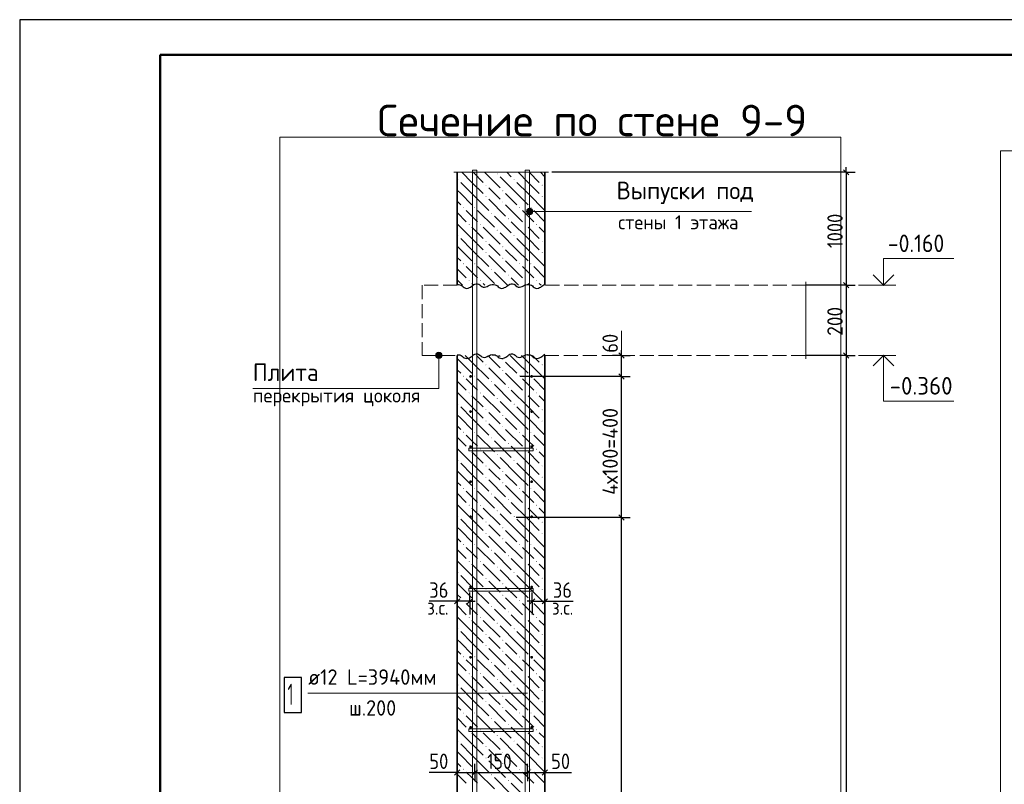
# Model space of a CAD drawing. Header units: millimetres. Extents: x 0 to 50400, y 0 to 35640.
# Tile 7 of 20: x 0 to 16833, y 22569 to 35640. Entities that reach past the tile are written whole.
import ezdxf

# ---------------------------------------------------------------- set-up
doc = ezdxf.new("R2010")
doc.units = ezdxf.units.MM
doc.linetypes.add('______2', pattern=[324, 240, -84])
for name, color, linetype, lineweight in [('Standard', 7, 'Continuous', 25), ('ЖБ Перекрытие верхний уровень', 7, 'Continuous', 35), ('ЖБ Стена верхний уровень', 7, 'Continuous', 35), ('Заголовок чертежа', 7, 'Continuous', 25), ('Позиционная метка диаметр_ шаг', 7, 'Continuous', 13), ('Позиционная метка линия выноска', 7, 'Continuous', 13), ('Примечания', 7, 'Continuous', 13)]:
    doc.layers.add(name, color=color, linetype=linetype, lineweight=lineweight)
doc.layers.add('Размерная выноска', color=7, linetype='Continuous')
for name, color, linetype, true_color in [('Стена фоновая арматура У1', 7, '______2', 0xa0a0a0), ('Стена фоновая арматура Х1', 7, '______2', 0xa0a0a0), ('Стена фоновая затяжка С-обр.', 7, '______2', 0xa0a0a0)]:
    doc.layers.add(name, color=color, linetype=linetype, true_color=true_color)
doc.styles.add('ISOCPEUR', font='txt')

msp = doc.modelspace()

# ---------------------------------------------------------------- hatches: boundary and pattern name
at = {"layer": 'ЖБ Стена верхний уровень', "linetype": 'Continuous', "lineweight": 18, "transparency": 33554687}
for points in [[(8156, 33003), (8164, 33011), (8172, 33003), (8164, 32995)], [(7484, 32907), (7492, 32915), (7500, 32907), (7492, 32899)], [(8444, 32907), (8452, 32915), (8460, 32907), (8452, 32899)], [(7964, 32811), (7972, 32819), (7980, 32811), (7972, 32803)], [(8252, 32715), (8260, 32723), (8268, 32715), (8260, 32707)], [(8924, 32811), (8932, 32819), (8940, 32811), (8932, 32803)], [(7964, 32619), (7972, 32627), (7980, 32619), (7972, 32611)], [(8252, 32523), (8260, 32531), (8268, 32523), (8260, 32515)], [(8924, 32619), (8932, 32627), (8940, 32619), (8932, 32611)], [(7580, 32427), (7588, 32435), (7596, 32427), (7588, 32419)], [(7772, 32427), (7780, 32435), (7788, 32427), (7780, 32419)], [(8060, 32331), (8068, 32339), (8076, 32331), (8068, 32323)], [(8540, 32427), (8548, 32435), (8556, 32427), (8548, 32419)], [(8732, 32427), (8740, 32435), (8748, 32427), (8740, 32419)], [(8348, 32235), (8356, 32243), (8364, 32235), (8356, 32227)], [(7676, 32139), (7684, 32147), (7692, 32139), (7684, 32131)], [(7868, 32139), (7876, 32147), (7884, 32139), (7876, 32131)], [(8156, 32043), (8164, 32051), (8172, 32043), (8164, 32035)], [(8636, 32139), (8644, 32147), (8652, 32139), (8644, 32131)], [(8828, 32139), (8836, 32147), (8844, 32139), (8836, 32131)], [(7484, 31947), (7492, 31955), (7500, 31947), (7492, 31939)], [(7964, 31851), (7972, 31859), (7980, 31851), (7972, 31843)], [(8444, 31947), (8452, 31955), (8460, 31947), (8452, 31939)], [(8924, 31851), (8932, 31859), (8940, 31851), (8932, 31843)], [(7964, 31659), (7972, 31667), (7980, 31659), (7972, 31651)], [(8252, 31755), (8260, 31763), (8268, 31755), (8260, 31747)], [(8924, 31659), (8932, 31667), (8940, 31659), (8932, 31651)], [(8252, 31563), (8260, 31571), (8268, 31563), (8260, 31555)], [(7580, 31467), (7588, 31475), (7596, 31467), (7588, 31459)], [(7772, 31467), (7780, 31475), (7788, 31467), (7780, 31459)], [(8060, 31371), (8068, 31379), (8076, 31371), (8068, 31363)], [(8540, 31467), (8548, 31475), (8556, 31467), (8548, 31459)], [(8732, 31467), (8740, 31475), (8748, 31467), (8740, 31459)], [(7676, 31179), (7684, 31187), (7692, 31179), (7684, 31171)], [(7868, 31179), (7876, 31187), (7884, 31179), (7876, 31171)], [(8348, 31275), (8356, 31283), (8364, 31275), (8356, 31267)], [(8636, 31179), (8644, 31187), (8652, 31179), (8644, 31171)], [(8828, 31179), (8836, 31187), (8844, 31179), (8836, 31171)], [(8252, 29835), (8260, 29843), (8268, 29835), (8260, 29827)], [(7964, 29739), (7972, 29747), (7980, 29739), (7972, 29731)], [(8252, 29643), (8260, 29651), (8268, 29643), (8260, 29635)], [(8924, 29739), (8932, 29747), (8940, 29739), (8932, 29731)], [(7580, 29547), (7588, 29555), (7596, 29547), (7588, 29539)], [(7772, 29547), (7780, 29555), (7788, 29547), (7780, 29539)], [(8060, 29451), (8068, 29459), (8076, 29451), (8068, 29443)], [(8540, 29547), (8548, 29555), (8556, 29547), (8548, 29539)], [(8732, 29547), (8740, 29555), (8748, 29547), (8740, 29539)], [(8348, 29355), (8356, 29363), (8364, 29355), (8356, 29347)], [(7676, 29259), (7684, 29267), (7692, 29259), (7684, 29251)], [(7868, 29259), (7876, 29267), (7884, 29259), (7876, 29251)], [(8156, 29163), (8164, 29171), (8172, 29163), (8164, 29155)], [(8636, 29259), (8644, 29267), (8652, 29259), (8644, 29251)], [(8828, 29259), (8836, 29267), (8844, 29259), (8836, 29251)], [(7484, 29067), (7492, 29075), (7500, 29067), (7492, 29059)], [(7964, 28971), (7972, 28979), (7980, 28971), (7972, 28963)], [(8444, 29067), (8452, 29075), (8460, 29067), (8452, 29059)], [(8924, 28971), (8932, 28979), (8940, 28971), (8932, 28963)], [(7964, 28779), (7972, 28787), (7980, 28779), (7972, 28771)], [(8252, 28875), (8260, 28883), (8268, 28875), (8260, 28867)], [(8924, 28779), (8932, 28787), (8940, 28779), (8932, 28771)], [(8252, 28683), (8260, 28691), (8268, 28683), (8260, 28675)], [(7580, 28587), (7588, 28595), (7596, 28587), (7588, 28579)], [(7772, 28587), (7780, 28595), (7788, 28587), (7780, 28579)], [(8060, 28491), (8068, 28499), (8076, 28491), (8068, 28483)], [(8540, 28587), (8548, 28595), (8556, 28587), (8548, 28579)], [(8732, 28587), (8740, 28595), (8748, 28587), (8740, 28579)], [(7676, 28299), (7684, 28307), (7692, 28299), (7684, 28291)], [(7868, 28299), (7876, 28307), (7884, 28299), (7876, 28291)], [(8348, 28395), (8356, 28403), (8364, 28395), (8356, 28387)], [(8636, 28299), (8644, 28307), (8652, 28299), (8644, 28291)], [(8828, 28299), (8836, 28307), (8844, 28299), (8836, 28291)], [(7484, 28107), (7492, 28115), (7500, 28107), (7492, 28099)], [(8156, 28203), (8164, 28211), (8172, 28203), (8164, 28195)], [(8444, 28107), (8452, 28115), (8460, 28107), (8452, 28099)], [(7964, 28011), (7972, 28019), (7980, 28011), (7972, 28003)], [(8924, 28011), (8932, 28019), (8940, 28011), (8932, 28003)], [(7964, 27819), (7972, 27827), (7980, 27819), (7972, 27811)], [(8252, 27915), (8260, 27923), (8268, 27915), (8260, 27907)], [(8924, 27819), (8932, 27827), (8940, 27819), (8932, 27811)], [(7580, 27627), (7588, 27635), (7596, 27627), (7588, 27619)], [(7772, 27627), (7780, 27635), (7788, 27627), (7780, 27619)], [(8252, 27723), (8260, 27731), (8268, 27723), (8260, 27715)], [(8540, 27627), (8548, 27635), (8556, 27627), (8548, 27619)], [(8732, 27627), (8740, 27635), (8748, 27627), (8740, 27619)], [(8060, 27531), (8068, 27539), (8076, 27531), (8068, 27523)], [(8348, 27435), (8356, 27443), (8364, 27435), (8356, 27427)], [(7676, 27339), (7684, 27347), (7692, 27339), (7684, 27331)], [(7868, 27339), (7876, 27347), (7884, 27339), (7876, 27331)], [(8636, 27339), (8644, 27347), (8652, 27339), (8644, 27331)], [(8828, 27339), (8836, 27347), (8844, 27339), (8836, 27331)], [(7484, 27147), (7492, 27155), (7500, 27147), (7492, 27139)], [(8156, 27243), (8164, 27251), (8172, 27243), (8164, 27235)], [(8444, 27147), (8452, 27155), (8460, 27147), (8452, 27139)], [(7964, 27051), (7972, 27059), (7980, 27051), (7972, 27043)], [(8252, 26955), (8260, 26963), (8268, 26955), (8260, 26947)], [(8924, 27051), (8932, 27059), (8940, 27051), (8932, 27043)], [(7964, 26859), (7972, 26867), (7980, 26859), (7972, 26851)], [(8252, 26763), (8260, 26771), (8268, 26763), (8260, 26755)], [(8924, 26859), (8932, 26867), (8940, 26859), (8932, 26851)], [(7580, 26667), (7588, 26675), (7596, 26667), (7588, 26659)], [(7772, 26667), (7780, 26675), (7788, 26667), (7780, 26659)], [(8540, 26667), (8548, 26675), (8556, 26667), (8548, 26659)], [(8732, 26667), (8740, 26675), (8748, 26667), (8740, 26659)], [(8060, 26571), (8068, 26579), (8076, 26571), (8068, 26563)], [(8348, 26475), (8356, 26483), (8364, 26475), (8356, 26467)], [(7676, 26379), (7684, 26387), (7692, 26379), (7684, 26371)], [(7868, 26379), (7876, 26387), (7884, 26379), (7876, 26371)], [(8156, 26283), (8164, 26291), (8172, 26283), (8164, 26275)], [(8636, 26379), (8644, 26387), (8652, 26379), (8644, 26371)], [(8828, 26379), (8836, 26387), (8844, 26379), (8836, 26371)], [(7484, 26187), (7492, 26195), (7500, 26187), (7492, 26179)], [(7964, 26091), (7972, 26099), (7980, 26091), (7972, 26083)], [(8444, 26187), (8452, 26195), (8460, 26187), (8452, 26179)], [(8924, 26091), (8932, 26099), (8940, 26091), (8932, 26083)], [(8252, 25995), (8260, 26003), (8268, 25995), (8260, 25987)], [(7964, 25899), (7972, 25907), (7980, 25899), (7972, 25891)], [(8252, 25803), (8260, 25811), (8268, 25803), (8260, 25795)], [(8924, 25899), (8932, 25907), (8940, 25899), (8932, 25891)], [(7580, 25707), (7588, 25715), (7596, 25707), (7588, 25699)], [(7772, 25707), (7780, 25715), (7788, 25707), (7780, 25699)], [(8060, 25611), (8068, 25619), (8076, 25611), (8068, 25603)], [(8540, 25707), (8548, 25715), (8556, 25707), (8548, 25699)], [(8732, 25707), (8740, 25715), (8748, 25707), (8740, 25699)], [(7676, 25419), (7684, 25427), (7692, 25419), (7684, 25411)], [(7868, 25419), (7876, 25427), (7884, 25419), (7876, 25411)], [(8348, 25515), (8356, 25523), (8364, 25515), (8356, 25507)], [(8636, 25419), (8644, 25427), (8652, 25419), (8644, 25411)], [(8828, 25419), (8836, 25427), (8844, 25419), (8836, 25411)], [(8156, 25323), (8164, 25331), (8172, 25323), (8164, 25315)], [(7484, 25227), (7492, 25235), (7500, 25227), (7492, 25219)], [(7964, 25131), (7972, 25139), (7980, 25131), (7972, 25123)], [(8444, 25227), (8452, 25235), (8460, 25227), (8452, 25219)], [(8924, 25131), (8932, 25139), (8940, 25131), (8932, 25123)], [(7964, 24939), (7972, 24947), (7980, 24939), (7972, 24931)], [(8252, 25035), (8260, 25043), (8268, 25035), (8260, 25027)], [(8924, 24939), (8932, 24947), (8940, 24939), (8932, 24931)], [(7580, 24747), (7588, 24755), (7596, 24747), (7588, 24739)], [(7772, 24747), (7780, 24755), (7788, 24747), (7780, 24739)], [(8252, 24843), (8260, 24851), (8268, 24843), (8260, 24835)], [(8540, 24747), (8548, 24755), (8556, 24747), (8548, 24739)], [(8732, 24747), (8740, 24755), (8748, 24747), (8740, 24739)], [(8060, 24651), (8068, 24659), (8076, 24651), (8068, 24643)], [(7676, 24459), (7684, 24467), (7692, 24459), (7684, 24451)], [(7868, 24459), (7876, 24467), (7884, 24459), (7876, 24451)], [(8348, 24555), (8356, 24563), (8364, 24555), (8356, 24547)], [(8636, 24459), (8644, 24467), (8652, 24459), (8644, 24451)], [(8828, 24459), (8836, 24467), (8844, 24459), (8836, 24451)], [(7484, 24267), (7492, 24275), (7500, 24267), (7492, 24259)], [(8156, 24363), (8164, 24371), (8172, 24363), (8164, 24355)], [(8444, 24267), (8452, 24275), (8460, 24267), (8452, 24259)], [(7964, 24171), (7972, 24179), (7980, 24171), (7972, 24163)], [(8252, 24075), (8260, 24083), (8268, 24075), (8260, 24067)], [(8924, 24171), (8932, 24179), (8940, 24171), (8932, 24163)], [(7964, 23979), (7972, 23987), (7980, 23979), (7972, 23971)], [(8924, 23979), (8932, 23987), (8940, 23979), (8932, 23971)], [(7580, 23787), (7588, 23795), (7596, 23787), (7588, 23779)], [(7772, 23787), (7780, 23795), (7788, 23787), (7780, 23779)], [(8252, 23883), (8260, 23891), (8268, 23883), (8260, 23875)], [(8540, 23787), (8548, 23795), (8556, 23787), (8548, 23779)], [(8732, 23787), (8740, 23795), (8748, 23787), (8740, 23779)], [(8060, 23691), (8068, 23699), (8076, 23691), (8068, 23683)], [(8348, 23595), (8356, 23603), (8364, 23595), (8356, 23587)], [(7676, 23499), (7684, 23507), (7692, 23499), (7684, 23491)], [(7868, 23499), (7876, 23507), (7884, 23499), (7876, 23491)], [(8156, 23403), (8164, 23411), (8172, 23403), (8164, 23395)], [(8636, 23499), (8644, 23507), (8652, 23499), (8644, 23491)], [(8828, 23499), (8836, 23507), (8844, 23499), (8836, 23491)], [(7484, 23307), (7492, 23315), (7500, 23307), (7492, 23299)], [(8444, 23307), (8452, 23315), (8460, 23307), (8452, 23299)], [(7964, 23211), (7972, 23219), (7980, 23211), (7972, 23203)], [(8252, 23115), (8260, 23123), (8268, 23115), (8260, 23107)], [(8924, 23211), (8932, 23219), (8940, 23211), (8932, 23203)], [(7964, 23019), (7972, 23027), (7980, 23019), (7972, 23011)], [(8252, 22923), (8260, 22931), (8268, 22923), (8260, 22915)], [(8924, 23019), (8932, 23027), (8940, 23019), (8932, 23011)], [(7580, 22827), (7588, 22835), (7596, 22827), (7588, 22819)], [(7772, 22827), (7780, 22835), (7788, 22827), (7780, 22819)], [(8060, 22731), (8068, 22739), (8076, 22731), (8068, 22723)], [(8540, 22827), (8548, 22835), (8556, 22827), (8548, 22819)], [(8732, 22827), (8740, 22835), (8748, 22827), (8740, 22819)], [(8348, 22635), (8356, 22643), (8364, 22635), (8356, 22627)]]:
    msp.add_hatch(color=7, dxfattribs=at).paths.add_polyline_path(points, flags=16)
at = {"layer": 'Позиционная метка линия выноска', "linetype": 'Continuous', "lineweight": 13, "transparency": 33554687}
for points in [[(8674, 32335), (8674, 32389), (8666, 32362)], [(8674, 32389), (8693, 32316), (8693, 32409)], [(8674, 32389), (8674, 32335), (8693, 32316)], [(8693, 32409), (8720, 32308), (8720, 32416)], [(8693, 32409), (8693, 32316), (8720, 32308)], [(8720, 32416), (8720, 32308), (8747, 32316)], [(8720, 32416), (8747, 32316), (8747, 32409)], [(8747, 32409), (8747, 32316), (8766, 32335)], [(8747, 32409), (8766, 32335), (8766, 32389)], [(8766, 32389), (8766, 32335), (8774, 32362)], [(7112, 29901), (7220, 29901), (7212, 29928)], [(7112, 29901), (7212, 29928), (7119, 29928)], [(7119, 29874), (7220, 29901), (7112, 29901)], [(7119, 29928), (7212, 29928), (7193, 29948)], [(7119, 29928), (7193, 29948), (7139, 29948)], [(7119, 29874), (7212, 29874), (7220, 29901)], [(7139, 29855), (7212, 29874), (7119, 29874)], [(7139, 29948), (7193, 29948), (7166, 29955)], [(7139, 29855), (7193, 29855), (7212, 29874)], [(7193, 29855), (7139, 29855), (7166, 29847)]]:
    msp.add_hatch(color=7, dxfattribs=at).paths.add_polyline_path(points)
at = {"layer": 'Стена фоновая арматура У1', "linetype": 'Continuous', "lineweight": 13, "transparency": 33554687}
for points in [[(7732, 29541), (7731, 29551), (7725, 29558), (7718, 29564), (7708, 29565), (7699, 29564), (7691, 29558), (7686, 29551), (7684, 29541), (7686, 29532), (7691, 29524), (7699, 29519), (7708, 29517), (7718, 29519), (7725, 29524), (7731, 29532)], [(8776, 29541), (8775, 29551), (8769, 29558), (8762, 29564), (8752, 29565), (8743, 29564), (8735, 29558), (8730, 29551), (8728, 29541), (8730, 29532), (8735, 29524), (8743, 29519), (8752, 29517), (8762, 29519), (8769, 29524), (8775, 29532)], [(7732, 28941), (7731, 28951), (7725, 28958), (7718, 28964), (7708, 28965), (7699, 28964), (7691, 28958), (7686, 28951), (7684, 28941), (7686, 28932), (7691, 28924), (7699, 28919), (7708, 28917), (7718, 28919), (7725, 28924), (7731, 28932)], [(8776, 28941), (8775, 28951), (8769, 28958), (8762, 28964), (8752, 28965), (8743, 28964), (8735, 28958), (8730, 28951), (8728, 28941), (8730, 28932), (8735, 28924), (8743, 28919), (8752, 28917), (8762, 28919), (8769, 28924), (8775, 28932)], [(7732, 28341), (7731, 28351), (7725, 28358), (7718, 28364), (7708, 28365), (7699, 28364), (7691, 28358), (7686, 28351), (7684, 28341), (7686, 28332), (7691, 28324), (7699, 28319), (7708, 28317), (7718, 28319), (7725, 28324), (7731, 28332)], [(8776, 28341), (8775, 28351), (8769, 28358), (8762, 28364), (8752, 28365), (8743, 28364), (8735, 28358), (8730, 28351), (8728, 28341), (8730, 28332), (8735, 28324), (8743, 28319), (8752, 28317), (8762, 28319), (8769, 28324), (8775, 28332)], [(7732, 27741), (7731, 27751), (7725, 27758), (7718, 27764), (7708, 27765), (7699, 27764), (7691, 27758), (7686, 27751), (7684, 27741), (7686, 27732), (7691, 27724), (7699, 27719), (7708, 27717), (7718, 27719), (7725, 27724), (7731, 27732)], [(8776, 27741), (8775, 27751), (8769, 27758), (8762, 27764), (8752, 27765), (8743, 27764), (8735, 27758), (8730, 27751), (8728, 27741), (8730, 27732), (8735, 27724), (8743, 27719), (8752, 27717), (8762, 27719), (8769, 27724), (8775, 27732)], [(7732, 27141), (7731, 27151), (7725, 27158), (7718, 27164), (7708, 27165), (7699, 27164), (7691, 27158), (7686, 27151), (7684, 27141), (7686, 27132), (7691, 27124), (7699, 27119), (7708, 27117), (7718, 27119), (7725, 27124), (7731, 27132)], [(8776, 27141), (8775, 27151), (8769, 27158), (8762, 27164), (8752, 27165), (8743, 27164), (8735, 27158), (8730, 27151), (8728, 27141), (8730, 27132), (8735, 27124), (8743, 27119), (8752, 27117), (8762, 27119), (8769, 27124), (8775, 27132)], [(7732, 25941), (7731, 25951), (7725, 25958), (7718, 25964), (7708, 25965), (7699, 25964), (7691, 25958), (7686, 25951), (7684, 25941), (7686, 25932), (7691, 25924), (7699, 25919), (7708, 25917), (7718, 25919), (7725, 25924), (7731, 25932)], [(8776, 25941), (8775, 25951), (8769, 25958), (8762, 25964), (8752, 25965), (8743, 25964), (8735, 25958), (8730, 25951), (8728, 25941), (8730, 25932), (8735, 25924), (8743, 25919), (8752, 25917), (8762, 25919), (8769, 25924), (8775, 25932)], [(7732, 24741), (7731, 24751), (7725, 24758), (7718, 24764), (7708, 24765), (7699, 24764), (7691, 24758), (7686, 24751), (7684, 24741), (7686, 24732), (7691, 24724), (7699, 24719), (7708, 24717), (7718, 24719), (7725, 24724), (7731, 24732)], [(8776, 24741), (8775, 24751), (8769, 24758), (8762, 24764), (8752, 24765), (8743, 24764), (8735, 24758), (8730, 24751), (8728, 24741), (8730, 24732), (8735, 24724), (8743, 24719), (8752, 24717), (8762, 24719), (8769, 24724), (8775, 24732)], [(7732, 23541), (7731, 23551), (7725, 23558), (7718, 23564), (7708, 23565), (7699, 23564), (7691, 23558), (7686, 23551), (7684, 23541), (7686, 23532), (7691, 23524), (7699, 23519), (7708, 23517), (7718, 23519), (7725, 23524), (7731, 23532)], [(8776, 23541), (8775, 23551), (8769, 23558), (8762, 23564), (8752, 23565), (8743, 23564), (8735, 23558), (8730, 23551), (8728, 23541), (8730, 23532), (8735, 23524), (8743, 23519), (8752, 23517), (8762, 23519), (8769, 23524), (8775, 23532)]]:
    msp.add_hatch(color=7, dxfattribs=at).paths.add_polyline_path(points)

# ---------------------------------------------------------------- linework, layer by layer
at = {"layer": 'Standard', "color": 7, "linetype": 'Continuous', "lineweight": 25, "transparency": 33554687}
for p, q in [((2400, 35040), (2400, 1270)), ((14086, 33076), (14176, 32986)), ((14086, 31146), (14176, 31056)), ((10332, 29856), (10242, 29946)), ((14086, 29946), (14176, 29856)), ((10332, 29496), (10242, 29586)), ((10332, 27084), (10242, 27174)), ((7525, 25742), (7435, 25652)), ((7741, 25742), (7651, 25652)), ((8719, 25652), (8809, 25742)), ((8935, 25652), (9025, 25742)), ((7435, 22725), (7525, 22815)), ((7735, 22725), (7825, 22815)), ((8635, 22725), (8725, 22815)), ((8935, 22725), (9025, 22815))]:
    msp.add_line(p, q, dxfattribs=at)
at = {"layer": 'Standard', "color": 7, "linetype": 'Continuous', "lineweight": -3, "transparency": 33554687}
for p, q in [((14131, 33031), (9100, 33031)), ((14131, 33031), (13981, 33031)), ((14131, 33031), (14131, 33121)), ((14131, 33031), (14281, 33031)), ((14131, 31101), (13981, 31101)), ((14131, 31101), (14281, 31101)), ((14131, 31101), (14131, 29901)), ((10287, 29901), (10287, 29991)), ((10287, 29901), (10137, 29901)), ((10287, 29901), (10437, 29901)), ((10287, 29901), (10287, 29901)), ((10287, 29541), (10287, 29901)), ((14131, 29901), (13981, 29901)), ((14131, 29901), (14281, 29901)), ((14131, 29901), (14131, 13461)), ((10287, 29541), (10137, 29541)), ((10287, 29541), (10437, 29541)), ((10287, 27129), (10287, 29541)), ((10287, 27129), (10137, 27129)), ((10287, 27129), (10437, 27129)), ((10287, 13941), (10287, 27129)), ((7480, 25697), (7480, 25847)), ((7696, 25697), (7696, 25847)), ((8764, 25697), (8764, 25847)), ((8980, 25697), (8980, 25847)), ((7480, 25697), (7390, 25697)), ((7480, 25697), (7480, 25547)), ((7480, 25697), (7480, 25697)), ((7696, 25697), (7480, 25697)), ((7696, 25697), (7696, 25547)), ((7696, 25697), (7696, 25472)), ((7696, 25697), (7786, 25697)), ((8764, 25697), (8674, 25697)), ((8764, 25697), (8764, 25547)), ((8764, 25697), (8764, 25472)), ((8764, 25697), (8980, 25697)), ((8980, 25697), (8980, 25547)), ((8980, 25697), (8980, 25697)), ((8980, 25697), (9070, 25697)), ((7480, 22770), (7480, 22920)), ((7780, 22770), (7780, 22920)), ((8680, 22770), (8680, 22920)), ((8980, 22770), (8980, 22920)), ((7480, 22770), (7390, 22770)), ((7480, 22770), (7480, 22620)), ((7480, 22770), (7780, 22770)), ((7780, 22770), (7780, 22620)), ((7780, 22770), (8680, 22770)), ((8680, 22770), (8680, 22620)), ((8680, 22770), (8980, 22770)), ((8980, 22770), (8980, 22620)), ((8980, 22770), (9070, 22770))]:
    msp.add_line(p, q, dxfattribs=at)
at = {"layer": 'Standard', "color": 7, "linetype": 'Continuous', "lineweight": 13, "transparency": 33554687}
for p, q in [((14341, 31101), (14977, 31101)), ((10287, 29841), (10287, 30321)), ((14341, 29901), (14977, 29901))]:
    msp.add_line(p, q, dxfattribs=at)
at = {"layer": 'Standard', "color": 7, "linetype": 'Continuous', "lineweight": 25, "transparency": 33554687}
msp.add_lwpolyline([(0, 0), (50400, 0), (50400, 35640), (0, 35640), (0, 0)], close=True, dxfattribs=at)
at = {"layer": 'Standard', "color": 7, "linetype": 'Continuous', "lineweight": 50, "transparency": 33554687}
msp.add_lwpolyline([(2400, 35040), (49800, 35040), (49800, 600), (2400, 600), (2400, 35040)], close=True, dxfattribs=at)
at = {"layer": 'Standard', "color": 254, "linetype": 'Continuous', "lineweight": 13, "true_color": 0xc4c4ff, "transparency": 33554687}
for points in [[(4445, 9792), (14039, 9792), (14039, 33631), (4445, 33631), (4445, 9792)], [(16769, 9792), (28171, 9792), (28171, 33399), (16769, 33399), (16769, 9792)]]:
    msp.add_lwpolyline(points, dxfattribs=at)
at = {"layer": 'Standard', "color": 7, "linetype": 'Continuous', "lineweight": -3, "transparency": 33554687}
for points in [[(14131, 33031), (14131, 31609), (14131, 31609), (14131, 31101)], [(14131, 31101), (14111, 31101), (14111, 31101), (14111, 31101), (14111, 31101), (14111, 31101), (14111, 31101), (13439, 31101)], [(14131, 29901), (14111, 29901), (14111, 29901), (14111, 29901), (14111, 29901), (13439, 29901)], [(10287, 29541), (10267, 29541), (10267, 29541), (8555, 29541)], [(10287, 27129), (10267, 27129), (10267, 27129), (10267, 27129), (10267, 27129), (8488, 27129)]]:
    msp.add_lwpolyline(points, dxfattribs=at)
at = {"layer": 'Standard', "color": 7, "linetype": 'Continuous', "lineweight": 13, "transparency": 33554687}
for points in [[(14768, 31101), (14768, 31557), (15968, 31557)], [(14768, 29901), (14768, 29121), (15968, 29121)]]:
    msp.add_lwpolyline(points, dxfattribs=at)
at = {"layer": 'Standard', "color": 7, "linetype": 'Continuous', "lineweight": 35, "transparency": 33554687}
for points in [[(14590, 31280), (14768, 31101), (14946, 31280)], [(14590, 29723), (14768, 29901), (14946, 29723)]]:
    msp.add_lwpolyline(points, dxfattribs=at)
at = {"layer": 'ЖБ Перекрытие верхний уровень', "color": 7, "linetype": '______2', "lineweight": 18, "transparency": 33554687}
for p, q in [((6880, 31101), (6880, 29901)), ((7480, 31101), (6880, 31101)), ((13439, 31101), (8980, 31101)), ((6880, 29901), (7480, 29901)), ((8980, 29901), (13439, 29901))]:
    msp.add_line(p, q, dxfattribs=at)
at = {"layer": 'ЖБ Стена верхний уровень', "color": 7, "linetype": 'Continuous', "lineweight": 35, "transparency": 33554687}
for p, q in [((7480, 33031), (7480, 31101)), ((8980, 31101), (8980, 33031)), ((7480, 29901), (7480, 13461)), ((8980, 13461), (8980, 29901))]:
    msp.add_line(p, q, dxfattribs=at)
at = {"layer": 'ЖБ Стена верхний уровень', "color": 9, "linetype": 'Continuous', "lineweight": 18, "true_color": 0xc7c7c7, "transparency": 33554687}
for p, q in [((7732, 32859), (7560, 33031)), ((7752, 33031), (7924, 32859)), ((7944, 33031), (8212, 32763)), ((8328, 33031), (8404, 32955)), ((8692, 32859), (8520, 33031)), ((8712, 33031), (8884, 32859)), ((8904, 33031), (8980, 32955)), ((7540, 32859), (7732, 32667)), ((7732, 32859), (7924, 32667)), ((8500, 32667), (8212, 32955)), ((8500, 32859), (8692, 32667)), ((8692, 32859), (8884, 32667)), ((7540, 32667), (7480, 32727)), ((7540, 32667), (7732, 32475)), ((7732, 32667), (8020, 32379)), ((8116, 32667), (8020, 32763)), ((8212, 32571), (8116, 32667)), ((8308, 32667), (8500, 32475)), ((8500, 32667), (8692, 32475)), ((8692, 32667), (8980, 32379)), ((8980, 32763), (8980, 32763)), ((7480, 32535), (7540, 32475)), ((8020, 32571), (8308, 32283)), ((8980, 32571), (8980, 32571)), ((7480, 32343), (7636, 32187)), ((7732, 32283), (7636, 32379)), ((7828, 32379), (8116, 32091)), ((8308, 32475), (8596, 32187)), ((8692, 32283), (8596, 32379)), ((8788, 32379), (8980, 32187)), ((7828, 32187), (7732, 32283)), ((8116, 32283), (8404, 31995)), ((8692, 31899), (8404, 32187)), ((8788, 32187), (8692, 32283)), ((7732, 31899), (7480, 32151)), ((7732, 32091), (7924, 31899)), ((7924, 32091), (8212, 31803)), ((8500, 31707), (8212, 31995)), ((8692, 32091), (8884, 31899)), ((8884, 32091), (8980, 31995)), ((7540, 31899), (7732, 31707)), ((7732, 31899), (7924, 31707)), ((8500, 31899), (8692, 31707)), ((8692, 31899), (8884, 31707)), ((7540, 31707), (7480, 31767)), ((7540, 31707), (7732, 31515)), ((7732, 31707), (8020, 31419)), ((8116, 31707), (8020, 31803)), ((8212, 31611), (8116, 31707)), ((8308, 31707), (8500, 31515)), ((8500, 31707), (8692, 31515)), ((8692, 31707), (8980, 31419)), ((8980, 31803), (8980, 31803)), ((7480, 31575), (7540, 31515)), ((8020, 31611), (8308, 31323)), ((8308, 31515), (8596, 31227)), ((8980, 31611), (8980, 31611)), ((7480, 31383), (7636, 31227)), ((7732, 31323), (7636, 31419)), ((7828, 31227), (7732, 31323)), ((7828, 31419), (8116, 31131)), ((8116, 31323), (8338, 31101)), ((8692, 31323), (8596, 31419)), ((8788, 31227), (8692, 31323)), ((8788, 31419), (8980, 31227)), ((7570, 31101), (7480, 31191)), ((8530, 31101), (8404, 31227)), ((7732, 31131), (7762, 31101)), ((7924, 31131), (7954, 31101)), ((8692, 31131), (8722, 31101)), ((8884, 31131), (8914, 31101)), ((7540, 29787), (7480, 29847)), ((7618, 29901), (7732, 29787)), ((7810, 29901), (7924, 29787)), ((8116, 29787), (8020, 29883)), ((8194, 29901), (8212, 29883)), ((8500, 29787), (8386, 29901)), ((8578, 29901), (8692, 29787)), ((8770, 29901), (8884, 29787)), ((8980, 29883), (8980, 29883)), ((7480, 29655), (7540, 29595)), ((7540, 29787), (7732, 29595)), ((7732, 29787), (8020, 29499)), ((8020, 29691), (8308, 29403)), ((8212, 29691), (8116, 29787)), ((8308, 29787), (8500, 29595)), ((8500, 29787), (8692, 29595)), ((8692, 29787), (8980, 29499)), ((8980, 29691), (8980, 29691)), ((7480, 29463), (7636, 29307)), ((7732, 29403), (7636, 29499)), ((7828, 29499), (8116, 29211)), ((8308, 29595), (8596, 29307)), ((8692, 29403), (8596, 29499)), ((8788, 29499), (8980, 29307)), ((7828, 29307), (7732, 29403)), ((8116, 29403), (8404, 29115)), ((8692, 29019), (8404, 29307)), ((8788, 29307), (8692, 29403)), ((7732, 29019), (7480, 29271)), ((7732, 29211), (7924, 29019)), ((7924, 29211), (8212, 28923)), ((8692, 29211), (8884, 29019)), ((8884, 29211), (8980, 29115)), ((7540, 29019), (7732, 28827)), ((7732, 29019), (7924, 28827)), ((8500, 28827), (8212, 29115)), ((8500, 29019), (8692, 28827)), ((8692, 29019), (8884, 28827)), ((7540, 28827), (7480, 28887)), ((7540, 28827), (7732, 28635)), ((7732, 28827), (8020, 28539)), ((8116, 28827), (8020, 28923)), ((8212, 28731), (8116, 28827)), ((8308, 28827), (8500, 28635)), ((8500, 28827), (8692, 28635)), ((8692, 28827), (8980, 28539)), ((8980, 28923), (8980, 28923)), ((7480, 28695), (7540, 28635)), ((8020, 28731), (8308, 28443)), ((8308, 28635), (8596, 28347)), ((8980, 28731), (8980, 28731)), ((7480, 28503), (7636, 28347)), ((7732, 28443), (7636, 28539)), ((7828, 28539), (8116, 28251)), ((8692, 28443), (8596, 28539)), ((8788, 28539), (8980, 28347)), ((7732, 28059), (7480, 28311)), ((7828, 28347), (7732, 28443)), ((8116, 28443), (8404, 28155)), ((8692, 28059), (8404, 28347)), ((8788, 28347), (8692, 28443)), ((7732, 28251), (7924, 28059)), ((7924, 28251), (8212, 27963)), ((8500, 27867), (8212, 28155)), ((8692, 28251), (8884, 28059)), ((8884, 28251), (8980, 28155)), ((7540, 28059), (7732, 27867)), ((7732, 28059), (7924, 27867)), ((8116, 27867), (8020, 27963)), ((8500, 28059), (8692, 27867)), ((8692, 28059), (8884, 27867)), ((8980, 27963), (8980, 27963)), ((7540, 27867), (7480, 27927)), ((7540, 27867), (7732, 27675)), ((7732, 27867), (8020, 27579)), ((8212, 27771), (8116, 27867)), ((8308, 27867), (8500, 27675)), ((8500, 27867), (8692, 27675)), ((8692, 27867), (8980, 27579)), ((7480, 27735), (7540, 27675)), ((8020, 27771), (8308, 27483)), ((8308, 27675), (8596, 27387)), ((8980, 27771), (8980, 27771)), ((7480, 27543), (7636, 27387)), ((7732, 27483), (7636, 27579)), ((7828, 27387), (7732, 27483)), ((7828, 27579), (8116, 27291)), ((8116, 27483), (8404, 27195)), ((8692, 27483), (8596, 27579)), ((8788, 27387), (8692, 27483)), ((8788, 27579), (8980, 27387)), ((7732, 27099), (7480, 27351)), ((7732, 27291), (7924, 27099)), ((7924, 27291), (8212, 27003)), ((8692, 27099), (8404, 27387)), ((8692, 27291), (8884, 27099)), ((8884, 27291), (8980, 27195)), ((8500, 26907), (8212, 27195)), ((7540, 26907), (7480, 26967)), ((7540, 27099), (7732, 26907)), ((7732, 27099), (7924, 26907)), ((8116, 26907), (8020, 27003)), ((8500, 27099), (8692, 26907)), ((8692, 27099), (8884, 26907)), ((8980, 27003), (8980, 27003)), ((7480, 26775), (7540, 26715)), ((7540, 26907), (7732, 26715)), ((7732, 26907), (8020, 26619)), ((8020, 26811), (8308, 26523)), ((8212, 26811), (8116, 26907)), ((8308, 26907), (8500, 26715)), ((8500, 26907), (8692, 26715)), ((8692, 26907), (8980, 26619)), ((8980, 26811), (8980, 26811)), ((7732, 26523), (7636, 26619)), ((7828, 26619), (8116, 26331)), ((8308, 26715), (8596, 26427)), ((8692, 26523), (8596, 26619)), ((8788, 26619), (8980, 26427)), ((7480, 26583), (7636, 26427)), ((7828, 26427), (7732, 26523)), ((8116, 26523), (8404, 26235)), ((8788, 26427), (8692, 26523)), ((7732, 26139), (7480, 26391)), ((7732, 26331), (7924, 26139)), ((7924, 26331), (8212, 26043)), ((8692, 26139), (8404, 26427)), ((8692, 26331), (8884, 26139)), ((8884, 26331), (8980, 26235)), ((7540, 26139), (7732, 25947)), ((7732, 26139), (7924, 25947)), ((8500, 25947), (8212, 26235)), ((8500, 26139), (8692, 25947)), ((8692, 26139), (8884, 25947)), ((7540, 25947), (7480, 26007)), ((7540, 25947), (7732, 25755)), ((7732, 25947), (8020, 25659)), ((8116, 25947), (8020, 26043)), ((8212, 25851), (8116, 25947)), ((8308, 25947), (8500, 25755)), ((8500, 25947), (8692, 25755)), ((8692, 25947), (8980, 25659)), ((8980, 26043), (8980, 26043)), ((7480, 25815), (7540, 25755)), ((8020, 25851), (8308, 25563)), ((8980, 25851), (8980, 25851)), ((7480, 25623), (7636, 25467)), ((7732, 25563), (7636, 25659)), ((7828, 25659), (8116, 25371)), ((8308, 25755), (8596, 25467)), ((8692, 25563), (8596, 25659)), ((8788, 25659), (8980, 25467)), ((7732, 25179), (7480, 25431)), ((7828, 25467), (7732, 25563)), ((8116, 25563), (8404, 25275)), ((8692, 25179), (8404, 25467)), ((8788, 25467), (8692, 25563)), ((7732, 25371), (7924, 25179)), ((7924, 25371), (8212, 25083)), ((8500, 24987), (8212, 25275)), ((8692, 25371), (8884, 25179)), ((8884, 25371), (8980, 25275)), ((7540, 25179), (7732, 24987)), ((7732, 25179), (7924, 24987)), ((8116, 24987), (8020, 25083)), ((8500, 25179), (8692, 24987)), ((8692, 25179), (8884, 24987)), ((8980, 25083), (8980, 25083)), ((7540, 24987), (7480, 25047)), ((7540, 24987), (7732, 24795)), ((7732, 24987), (8020, 24699)), ((8212, 24891), (8116, 24987)), ((8308, 24987), (8500, 24795)), ((8500, 24987), (8692, 24795)), ((8692, 24987), (8980, 24699)), ((7480, 24855), (7540, 24795)), ((8020, 24891), (8308, 24603)), ((8308, 24795), (8596, 24507)), ((8980, 24891), (8980, 24891)), ((7480, 24663), (7636, 24507)), ((7732, 24603), (7636, 24699)), ((7828, 24507), (7732, 24603)), ((7828, 24699), (8116, 24411)), ((8116, 24603), (8404, 24315)), ((8692, 24603), (8596, 24699)), ((8788, 24507), (8692, 24603)), ((8788, 24699), (8980, 24507)), ((7732, 24219), (7480, 24471)), ((7732, 24411), (7924, 24219)), ((7924, 24411), (8212, 24123)), ((8692, 24219), (8404, 24507)), ((8692, 24411), (8884, 24219)), ((8884, 24411), (8980, 24315)), ((8500, 24027), (8212, 24315)), ((7540, 24027), (7480, 24087)), ((7540, 24219), (7732, 24027)), ((7732, 24219), (7924, 24027)), ((8116, 24027), (8020, 24123)), ((8500, 24219), (8692, 24027)), ((8692, 24219), (8884, 24027)), ((8980, 24123), (8980, 24123)), ((7540, 24027), (7732, 23835)), ((7732, 24027), (8020, 23739)), ((8020, 23931), (8308, 23643)), ((8212, 23931), (8116, 24027)), ((8308, 24027), (8500, 23835)), ((8500, 24027), (8692, 23835)), ((8692, 24027), (8980, 23739)), ((8980, 23931), (8980, 23931)), ((7480, 23895), (7540, 23835)), ((7732, 23643), (7636, 23739)), ((7828, 23739), (8116, 23451)), ((8308, 23835), (8596, 23547)), ((8692, 23643), (8596, 23739)), ((8788, 23739), (8980, 23547)), ((7480, 23703), (7636, 23547)), ((7828, 23547), (7732, 23643)), ((8116, 23643), (8404, 23355)), ((8788, 23547), (8692, 23643)), ((7732, 23259), (7480, 23511)), ((7732, 23451), (7924, 23259)), ((7924, 23451), (8212, 23163)), ((8692, 23259), (8404, 23547)), ((8692, 23451), (8884, 23259)), ((8884, 23451), (8980, 23355)), ((7540, 23259), (7732, 23067)), ((7732, 23259), (7924, 23067)), ((8500, 23067), (8212, 23355)), ((8500, 23259), (8692, 23067)), ((8692, 23259), (8884, 23067)), ((7540, 23067), (7480, 23127)), ((7540, 23067), (7732, 22875)), ((7732, 23067), (8020, 22779)), ((8116, 23067), (8020, 23163)), ((8212, 22971), (8116, 23067)), ((8308, 23067), (8500, 22875)), ((8500, 23067), (8692, 22875)), ((8692, 23067), (8980, 22779)), ((8980, 23163), (8980, 23163)), ((7480, 22935), (7540, 22875)), ((8020, 22971), (8308, 22683)), ((8980, 22971), (8980, 22971)), ((7480, 22743), (7636, 22587)), ((7732, 22683), (7636, 22779)), ((7828, 22779), (8116, 22491)), ((8308, 22875), (8596, 22587)), ((8692, 22683), (8596, 22779)), ((8788, 22779), (8980, 22587)), ((7828, 22587), (7732, 22683)), ((8116, 22683), (8404, 22395)), ((8692, 22299), (8404, 22587)), ((8788, 22587), (8692, 22683))]:
    msp.add_line(p, q, dxfattribs=at)
at = {"layer": 'Позиционная метка линия выноска', "color": 7, "linetype": 'Continuous', "lineweight": 13, "transparency": 33554687}
for p, q in [((8666, 32362), (8666, 32362)), ((8720, 32416), (8720, 32416)), ((8774, 32362), (8774, 32362)), ((8720, 32308), (8720, 32308)), ((7112, 29901), (7112, 29901)), ((7166, 29955), (7166, 29955)), ((7166, 29847), (7166, 29847)), ((7220, 29901), (7220, 29901)), ((4929, 24129), (8680, 24129))]:
    msp.add_line(p, q, dxfattribs=at)
for points in [[(8720, 32362), (9519, 32362), (12514, 32362)], [(3986, 29337), (7166, 29337), (7166, 29901)]]:
    msp.add_lwpolyline(points, dxfattribs=at)
for centre in [(8720, 32362), (7166, 29901)]:
    msp.add_circle(centre, 54, dxfattribs=at)
at = {"layer": 'Примечания', "color": 7, "linetype": 'Continuous', "lineweight": 25, "transparency": 33554687}
for points in [[(7480, 31112), (7503, 31112), (7527, 31109), (7548, 31101), (7566, 31088), (7581, 31072), (7598, 31059), (7620, 31051), (7644, 31046), (7667, 31052), (7689, 31060), (7710, 31070), (7728, 31083), (7744, 31096), (7761, 31110), (7782, 31121), (7804, 31127), (7828, 31126), (7852, 31119), (7869, 31107), (7885, 31092), (7902, 31078), (7922, 31068), (7946, 31065), (7969, 31071), (7990, 31080), (8011, 31091), (8032, 31100), (8052, 31110), (8076, 31115), (8080, 31115)], [(8080, 31112), (8103, 31112), (8127, 31109), (8148, 31101), (8166, 31088), (8181, 31072), (8198, 31059), (8220, 31051), (8244, 31046), (8267, 31052), (8289, 31060), (8310, 31070), (8328, 31083), (8344, 31096), (8361, 31110), (8382, 31121), (8404, 31127), (8428, 31126), (8452, 31119), (8469, 31107), (8485, 31092), (8502, 31078), (8522, 31068), (8546, 31065), (8569, 31071), (8590, 31080), (8611, 31091), (8632, 31100), (8652, 31110), (8676, 31115), (8680, 31115)], [(8680, 31112), (8703, 31112), (8727, 31109), (8748, 31101), (8766, 31088), (8781, 31072), (8798, 31059), (8820, 31051), (8844, 31046), (8867, 31052), (8889, 31060), (8910, 31070), (8928, 31083), (8944, 31096), (8961, 31110), (8980, 31120)], [(7480, 29912), (7503, 29912), (7527, 29909), (7548, 29901), (7566, 29888), (7581, 29872), (7598, 29859), (7620, 29851), (7644, 29846), (7667, 29852), (7689, 29860), (7710, 29870), (7728, 29883), (7744, 29896), (7761, 29910), (7782, 29921), (7804, 29927), (7828, 29926), (7852, 29919), (7869, 29907), (7885, 29892), (7902, 29878), (7922, 29868), (7946, 29865), (7969, 29871), (7990, 29880), (8011, 29891), (8032, 29900), (8052, 29910), (8076, 29915), (8080, 29915)], [(8080, 29912), (8103, 29912), (8127, 29909), (8148, 29901), (8166, 29888), (8181, 29872), (8198, 29859), (8220, 29851), (8244, 29846), (8267, 29852), (8289, 29860), (8310, 29870), (8328, 29883), (8344, 29896), (8361, 29910), (8382, 29921), (8404, 29927), (8428, 29926), (8452, 29919), (8469, 29907), (8485, 29892), (8502, 29878), (8522, 29868), (8546, 29865), (8569, 29871), (8590, 29880), (8611, 29891), (8632, 29900), (8652, 29910), (8676, 29915), (8680, 29915)], [(8680, 29912), (8703, 29912), (8727, 29909), (8748, 29901), (8766, 29888), (8781, 29872), (8798, 29859), (8820, 29851), (8844, 29846), (8867, 29852), (8889, 29860), (8910, 29870), (8928, 29883), (8944, 29896), (8961, 29910), (8980, 29920)]]:
    msp.add_lwpolyline(points, dxfattribs=at)
at = {"layer": 'Размерная выноска', "color": 7, "linetype": 'Continuous', "lineweight": 13, "transparency": 33554687}
for p, q in [((7420, 33031), (9040, 33031)), ((13439, 31161), (13439, 29841))]:
    msp.add_line(p, q, dxfattribs=at)
at = {"layer": 'Размерная выноска', "color": 7, "linetype": 'Continuous', "lineweight": -3, "transparency": 33554687}
for p, q in [((7480, 25697), (7000, 25697)), ((8980, 25697), (9460, 25697)), ((7480, 22770), (7000, 22770)), ((8954, 22770), (9434, 22770))]:
    msp.add_line(p, q, dxfattribs=at)
at = {"layer": 'Стена фоновая арматура Х1', "color": 7, "linetype": 'Continuous', "lineweight": 18, "transparency": 33554687}
for points in [[(7744, 13461), (7744, 33067), (7816, 33067), (7816, 13461), (7744, 13461)], [(8644, 13461), (8644, 33067), (8716, 33067), (8716, 13461), (8644, 13461)]]:
    msp.add_lwpolyline(points, dxfattribs=at)
at = {"layer": 'Стена фоновая арматура Х1', "color": 7, "linetype": 'Continuous', "lineweight": 25, "transparency": 33554687}
msp.add_lwpolyline([(4519, 23795), (4819, 23795), (4819, 24395), (4519, 24395), (4519, 23795)], dxfattribs=at)
at = {"layer": 'Стена фоновая затяжка С-обр.', "color": 98, "linetype": 'Continuous', "lineweight": 13, "true_color": 0x005000, "transparency": 33554687}
for points in [[(7681, 28317), (8779, 28317), (8779, 28269), (7681, 28269), (7681, 28317)], [(7681, 25917), (8779, 25917), (8779, 25869), (7681, 25869), (7681, 25917)], [(7681, 23517), (8779, 23517), (8779, 23469), (7681, 23469), (7681, 23517)]]:
    msp.add_lwpolyline(points, dxfattribs=at)

# ---------------------------------------------------------------- texts
at = {"layer": 'Standard', "color": 7, "linetype": 'Continuous', "lineweight": 25, "transparency": 33554687, "char_height": 264, "attachment_point": 7, "rotation": 90, "style": 'ISOCPEUR'}
for s, insert, width in [('\\W0.87;1000', (14071, 31736), 800.28), ('\\W0.91;200', (14071, 30237), 674.39), ('\\W0.87;60', (10227, 29946), 484.71), ('\\W0.94;4х100=400', (10227, 27517), 1786.16)]:
    msp.add_mtext(s, dxfattribs=dict(at, insert=insert, width=width))
at = {"layer": 'Standard', "color": 7, "linetype": 'Continuous', "lineweight": 25, "transparency": 33554687, "attachment_point": 7, "style": 'ISOCPEUR'}
for s, insert, char_height, width in [('\\W0.90;-0.160', (14843, 31667), 300, 1214.13), ('\\W0.95;-0.360', (14873, 29231), 300, 1281.43), ('\\W0.87;36', (7002, 25757), 264, 484.71), ('\\W0.87;36', (9115, 25757), 264, 484.71), ('\\W0.87;50', (7003, 22830), 264, 484.71), ('\\W0.83;150', (7993, 22830), 264, 610.29), ('\\W0.87;50', (9085, 22830), 264, 484.71)]:
    msp.add_mtext(s, dxfattribs=dict(at, insert=insert, char_height=char_height, width=width))
at = {"layer": 'Standard', "color": 7, "linetype": 'Continuous', "lineweight": 18, "transparency": 33554687, "char_height": 240, "width": 551.93, "attachment_point": 7, "style": 'ISOCPEUR'}
for insert in [(6969, 25468), (9102, 25468)]:
    msp.add_mtext('\\W0.90;з.с.', dxfattribs=dict(at, insert=insert))
at = {"layer": 'Заголовок чертежа', "color": 7, "linetype": 'Continuous', "lineweight": 50, "transparency": 33554687, "insert": (6114, 33647), "char_height": 540, "width": 7713.79, "attachment_point": 7, "style": 'ISOCPEUR'}
msp.add_mtext('\\W0.99;Сечение по стене 9-9', dxfattribs=at)
at = {"layer": 'Позиционная метка диаметр_ шаг', "color": 7, "linetype": 'Continuous', "lineweight": 25, "transparency": 33554687, "attachment_point": 7, "style": 'ISOCPEUR'}
for s, insert, char_height, width in [('\\W0.97;Выпуски под', (10204, 32489), 300, 2454.85), ('\\W0.96;стены 1 этажа', (10234, 32057), 240, 2394.46), ('\\W0.95;Плита', (3986, 29463), 300, 1311.99), ('\\W0.98;перекрытия цоколя', (3986, 29031), 240, 3044.07)]:
    msp.add_mtext(s, dxfattribs=dict(at, insert=insert, char_height=char_height, width=width))
at = {"layer": 'Стена фоновая арматура Х1', "color": 7, "linetype": 'Continuous', "lineweight": 13, "transparency": 33554687, "attachment_point": 7, "style": 'ISOCPEUR'}
for s, insert, char_height, width in [('\\W0.96;ø12 L=3940мм ', (4932, 24270), 264, 2554.11), ('\\W0.56;1', (4579, 23927), 360, 280), ('\\W0.95;ш.200 ', (5631, 23742), 264, 1154.55)]:
    msp.add_mtext(s, dxfattribs=dict(at, insert=insert, char_height=char_height, width=width))

doc.saveas('drawing.dxf')
